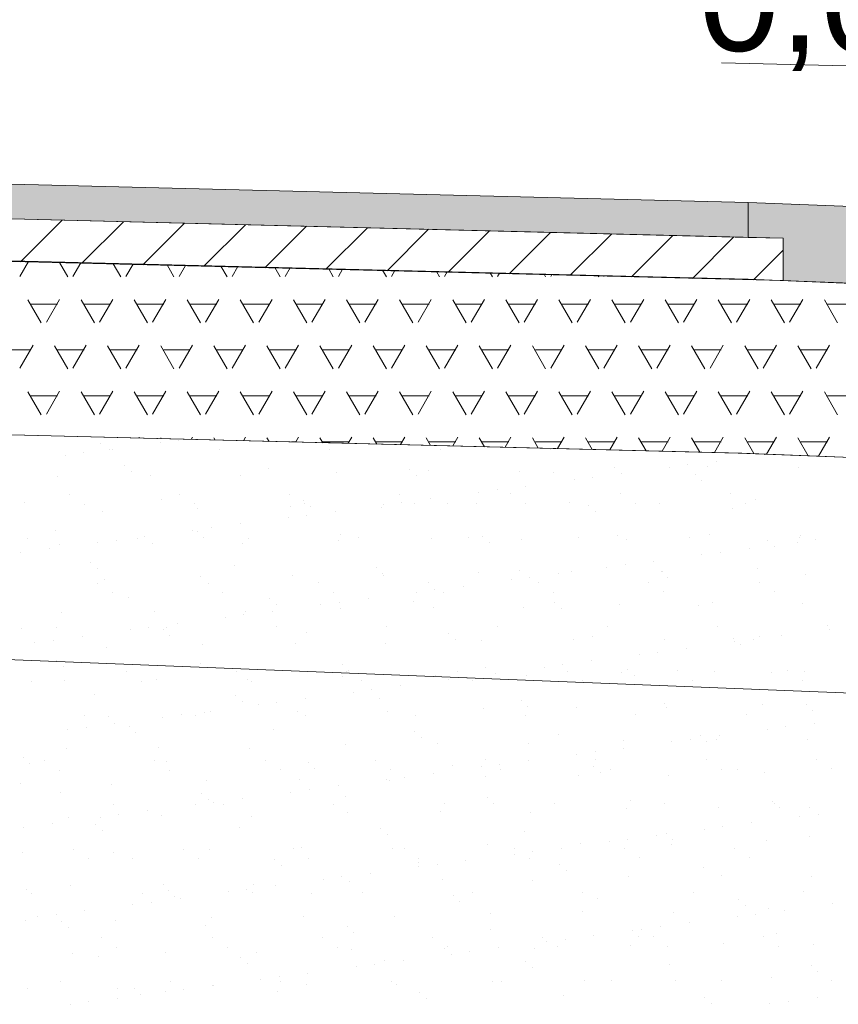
# Model space of a CAD drawing. Header units: metres. Extents: x 561538 to 562530, y 6580867 to 6581188.
# Tile 43 of 78: x 562513.43 to 562514.61, y 6580870.6 to 6580872.01. Entities that reach past the tile are written whole.
import ezdxf

# ---------------------------------------------------------------- set-up
doc = ezdxf.new("R2010")
doc.units = ezdxf.units.M
for name, color, linetype, lineweight in [('KLM_hatch-soidutee-asfalt-tyyp2', 253, 'Continuous', 9), ('KLM_hatch-soidutee-killustik', 33, 'Continuous', 9), ('KLM_horisontaal', 154, 'Continuous', 9), ('KLM_lõige', 7, 'Continuous', 9)]:
    doc.layers.add(name, color=color, linetype=linetype, lineweight=lineweight)
doc.styles.add('SWISL_Kprojekt', font='swissl.ttf')

msp = doc.modelspace()

# ---------------------------------------------------------------- hatches: boundary and pattern name
at = {"layer": 'KLM_hatch-soidutee-asfalt-tyyp2'}
msp.add_hatch(color=254, dxfattribs=at).paths.add_polyline_path([(562508.4777, 6580871.9014), (562508.4777, 6580871.8514), (562514.4777, 6580871.7014), (562514.4777, 6580871.7514)])
at = {"layer": 'KLM_hatch-soidutee-killustik'}
msp.add_hatch(color=33, dxfattribs=at).paths.add_polyline_path([(562514.4777, 6580871.7514), (562514.4777, 6580871.7014), (562514.5277, 6580871.7002), (562514.5277, 6580871.6393), (562514.9733, 6580871.6215), (562514.9777, 6580871.7314)])

# ---------------------------------------------------------------- linework, layer by layer
at = {"layer": 'KLM_hatch-soidutee-asfalt-tyyp2', "color": 253}
for p, q in [((562514.4777, 6580871.7514), (562508.4777, 6580871.9014)), ((562508.4777, 6580871.8514), (562514.4777, 6580871.7014)), ((562514.5277, 6580871.7002), (562508.4777, 6580871.8514)), ((562508.4277, 6580871.7893), (562514.5277, 6580871.6393)), ((562514.4777, 6580871.7014), (562514.4777, 6580871.7514)), ((562513.4335, 6580871.6663), (562513.4933, 6580871.726)), ((562513.5211, 6580871.6641), (562513.5809, 6580871.7238)), ((562513.6088, 6580871.6619), (562513.6685, 6580871.7217)), ((562513.6964, 6580871.6598), (562513.7561, 6580871.7195)), ((562513.7841, 6580871.6576), (562513.8437, 6580871.7173)), ((562513.8717, 6580871.6555), (562513.9313, 6580871.7151)), ((562513.9594, 6580871.6533), (562514.0189, 6580871.7129)), ((562514.047, 6580871.6512), (562514.1065, 6580871.7107)), ((562514.1347, 6580871.649), (562514.1942, 6580871.7085)), ((562514.2223, 6580871.6469), (562514.2818, 6580871.7063)), ((562514.31, 6580871.6447), (562514.3694, 6580871.7041)), ((562514.3976, 6580871.6425), (562514.457, 6580871.7019)), ((562514.5277, 6580871.6393), (562514.5277, 6580871.7002)), ((562514.4853, 6580871.6404), (562514.5277, 6580871.6828))]:
    msp.add_line(p, q, dxfattribs=at)
at = {"layer": 'KLM_hatch-soidutee-killustik', "color": 33}
for p, q in [((562514.4777, 6580871.7514), (562514.4777, 6580871.7014)), ((562514.9777, 6580871.7314), (562514.4777, 6580871.7514)), ((562514.4777, 6580871.7014), (562514.5277, 6580871.7002)), ((562514.5277, 6580871.7002), (562514.5277, 6580871.6393)), ((562514.5277, 6580871.6393), (562514.9733, 6580871.6215))]:
    msp.add_line(p, q, dxfattribs=at)
at = {"layer": 'KLM_horisontaal', "color": 0}
for p, q in [((562508.4777, 6580871.9014), (562514.4777, 6580871.7514)), ((562508.4277, 6580871.8527), (562514.5277, 6580871.7002)), ((562508.475, 6580871.7915), (562514.475, 6580871.6415)), ((562514.4777, 6580871.7514), (562514.4777, 6580871.7014)), ((562514.4777, 6580871.7514), (562514.9777, 6580871.7314)), ((562514.5277, 6580871.7002), (562514.5277, 6580871.6393)), ((562514.4733, 6580871.6415), (562514.9733, 6580871.6215)), ((562508.4687, 6580871.5415), (562514.4687, 6580871.3915)), ((562514.4633, 6580871.3917), (562515.5168, 6580871.3496)), ((562508.5021, 6580871.2919), (562516.2517, 6580870.9819))]:
    msp.add_line(p, q, dxfattribs=at)
at = {"layer": 'KLM_lõige'}
for p, q in [((562514.9245, 6580871.9402), (562514.4396, 6580871.9521)), ((562514.4633, 6580871.3917), (562508.4921, 6580871.5417)), ((562513.5475, 6580871.4055), (562513.5475, 6580871.4055)), ((562513.6339, 6580871.4065), (562513.6339, 6580871.4065)), ((562513.6604, 6580871.41), (562513.6604, 6580871.41)), ((562513.6847, 6580871.4105), (562513.6847, 6580871.4105)), ((562513.4972, 6580871.3885), (562513.4972, 6580871.3885)), ((562513.5236, 6580871.392), (562513.5236, 6580871.392)), ((562513.5608, 6580871.3964), (562513.5608, 6580871.3964)), ((562513.5649, 6580871.3975), (562513.5649, 6580871.3975)), ((562513.719, 6580871.3967), (562513.719, 6580871.3967)), ((562513.8772, 6580871.397), (562513.8772, 6580871.397)), ((562514.0354, 6580871.3972), (562514.0354, 6580871.3972)), ((562514.1936, 6580871.3975), (562514.1936, 6580871.3975)), ((562515.5168, 6580871.3496), (562514.4633, 6580871.3917)), ((562514.5012, 6580871.3892), (562514.5012, 6580871.3892)), ((562513.5826, 6580871.3741), (562513.5826, 6580871.3741)), ((562514.3645, 6580871.3712), (562514.3645, 6580871.3712)), ((562514.3909, 6580871.3747), (562514.3909, 6580871.3747)), ((562514.4195, 6580871.3723), (562514.4195, 6580871.3723)), ((562514.4322, 6580871.3801), (562514.4322, 6580871.3801)), ((562514.5494, 6580871.3716), (562514.5494, 6580871.3716)), ((562513.4862, 6580871.3585), (562513.4862, 6580871.3585)), ((562513.592, 6580871.3655), (562513.592, 6580871.3655)), ((562513.6192, 6580871.3602), (562513.6192, 6580871.3602)), ((562513.7492, 6580871.3596), (562513.7492, 6580871.3596)), ((562513.7889, 6580871.3696), (562513.7889, 6580871.3696)), ((562513.8864, 6580871.3645), (562513.8864, 6580871.3645)), ((562513.9922, 6580871.3678), (562513.9922, 6580871.3678)), ((562514.0015, 6580871.3593), (562514.0015, 6580871.3593)), ((562514.0194, 6580871.3662), (562514.0194, 6580871.3662)), ((562514.1493, 6580871.3656), (562514.1493, 6580871.3656)), ((562514.1984, 6580871.3634), (562514.1984, 6580871.3634)), ((562514.2865, 6580871.3706), (562514.2865, 6580871.3706)), ((562514.2955, 6580871.3621), (562514.2955, 6580871.3621)), ((562514.4017, 6580871.3616), (562514.4017, 6580871.3616)), ((562514.1587, 6580871.3441), (562514.1587, 6580871.3441)), ((562514.2277, 6580871.3532), (562514.2277, 6580871.3532)), ((562514.2542, 6580871.3567), (562514.2542, 6580871.3567)), ((562514.4111, 6580871.353), (562514.4111, 6580871.353)), ((562513.5032, 6580871.332), (562513.5032, 6580871.332)), ((562513.6614, 6580871.3322), (562513.6614, 6580871.3322)), ((562513.8196, 6580871.3325), (562513.8196, 6580871.3325)), ((562513.9778, 6580871.3328), (562513.9778, 6580871.3328)), ((562514.091, 6580871.3352), (562514.091, 6580871.3352)), ((562514.1174, 6580871.3387), (562514.1174, 6580871.3387)), ((562514.136, 6580871.3331), (562514.136, 6580871.3331)), ((562514.2942, 6580871.3334), (562514.2942, 6580871.3334)), ((562514.4524, 6580871.3337), (562514.4524, 6580871.3337)), ((562513.4393, 6580871.3209), (562513.4393, 6580871.3209)), ((562513.5247, 6580871.3183), (562513.5247, 6580871.3183)), ((562513.6362, 6580871.325), (562513.6362, 6580871.325)), ((562513.6829, 6580871.3186), (562513.6829, 6580871.3186)), ((562513.8395, 6580871.3233), (562513.8395, 6580871.3233)), ((562513.8411, 6580871.3189), (562513.8411, 6580871.3189)), ((562513.8488, 6580871.3147), (562513.8488, 6580871.3147)), ((562513.9542, 6580871.3172), (562513.9542, 6580871.3172)), ((562513.9807, 6580871.3207), (562513.9807, 6580871.3207)), ((562513.9993, 6580871.3192), (562513.9993, 6580871.3192)), ((562514.022, 6580871.3261), (562514.022, 6580871.3261)), ((562514.0457, 6580871.3188), (562514.0457, 6580871.3188)), ((562514.088, 6580871.3186), (562514.088, 6580871.3186)), ((562514.1575, 6580871.3195), (562514.1575, 6580871.3195)), ((562514.221, 6580871.3203), (562514.221, 6580871.3203)), ((562514.249, 6580871.317), (562514.249, 6580871.317)), ((562514.3157, 6580871.3197), (562514.3157, 6580871.3197)), ((562514.351, 6580871.3197), (562514.351, 6580871.3197)), ((562514.4739, 6580871.32), (562514.4739, 6580871.32)), ((562514.4882, 6580871.3246), (562514.4882, 6580871.3246)), ((562513.5507, 6580871.3077), (562513.5507, 6580871.3077)), ((562513.6879, 6580871.3126), (562513.6879, 6580871.3126)), ((562513.8209, 6580871.3143), (562513.8209, 6580871.3143)), ((562513.8439, 6580871.3027), (562513.8439, 6580871.3027)), ((562513.8852, 6580871.3081), (562513.8852, 6580871.3081)), ((562513.9508, 6580871.3137), (562513.9508, 6580871.3137)), ((562514.2584, 6580871.3084), (562514.2584, 6580871.3084)), ((562514.4553, 6580871.3125), (562514.4553, 6580871.3125)), ((562513.7485, 6580871.2901), (562513.7485, 6580871.2901)), ((562513.8175, 6580871.2992), (562513.8175, 6580871.2992)), ((562513.4835, 6580871.2804), (562513.4835, 6580871.2804)), ((562513.6118, 6580871.2721), (562513.6118, 6580871.2721)), ((562513.6808, 6580871.2812), (562513.6808, 6580871.2812)), ((562513.6867, 6580871.2787), (562513.6867, 6580871.2787)), ((562513.7072, 6580871.2847), (562513.7072, 6580871.2847)), ((562513.893, 6580871.2742), (562513.893, 6580871.2742)), ((562514.0963, 6580871.2724), (562514.0963, 6580871.2724)), ((562514.2897, 6580871.2727), (562514.2897, 6580871.2727)), ((562514.4227, 6580871.2744), (562514.4227, 6580871.2744)), ((562514.5526, 6580871.2738), (562514.5526, 6580871.2738)), ((562513.4436, 6580871.2689), (562513.4436, 6580871.2689)), ((562513.4894, 6580871.2607), (562513.4894, 6580871.2607)), ((562513.544, 6580871.2632), (562513.544, 6580871.2632)), ((562513.5705, 6580871.2667), (562513.5705, 6580871.2667)), ((562513.6018, 6580871.2692), (562513.6018, 6580871.2692)), ((562513.6224, 6580871.2623), (562513.6224, 6580871.2623)), ((562513.6961, 6580871.2701), (562513.6961, 6580871.2701)), ((562513.7524, 6580871.2617), (562513.7524, 6580871.2617)), ((562513.76, 6580871.2695), (562513.76, 6580871.2695)), ((562513.8896, 6580871.2667), (562513.8896, 6580871.2667)), ((562513.9182, 6580871.2698), (562513.9182, 6580871.2698)), ((562514.0226, 6580871.2684), (562514.0226, 6580871.2684)), ((562514.0764, 6580871.27), (562514.0764, 6580871.27)), ((562514.1057, 6580871.2639), (562514.1057, 6580871.2639)), ((562514.1525, 6580871.2677), (562514.1525, 6580871.2677)), ((562514.2346, 6580871.2703), (562514.2346, 6580871.2703)), ((562514.3026, 6580871.2679), (562514.3026, 6580871.2679)), ((562514.3928, 6580871.2706), (562514.3928, 6580871.2706)), ((562514.5058, 6580871.2662), (562514.5058, 6580871.2662)), ((562514.548, 6580871.2638), (562514.548, 6580871.2638)), ((562514.551, 6580871.2709), (562514.551, 6580871.2709)), ((562514.5745, 6580871.2673), (562514.5745, 6580871.2673)), ((562513.4337, 6580871.2487), (562513.4337, 6580871.2487)), ((562513.475, 6580871.2541), (562513.475, 6580871.2541)), ((562514.4113, 6580871.2458), (562514.4113, 6580871.2458)), ((562514.4377, 6580871.2493), (562514.4377, 6580871.2493)), ((562514.479, 6580871.2547), (562514.479, 6580871.2547)), ((562514.5152, 6580871.2576), (562514.5152, 6580871.2576)), ((562513.534, 6580871.2341), (562513.534, 6580871.2341)), ((562514.301, 6580871.2313), (562514.301, 6580871.2313)), ((562514.3423, 6580871.2367), (562514.3423, 6580871.2367)), ((562513.5434, 6580871.2255), (562513.5434, 6580871.2255)), ((562513.7403, 6580871.2296), (562513.7403, 6580871.2296)), ((562513.8241, 6580871.2164), (562513.8241, 6580871.2164)), ((562513.9436, 6580871.2279), (562513.9436, 6580871.2279)), ((562513.9529, 6580871.2193), (562513.9529, 6580871.2193)), ((562513.954, 6580871.2158), (562513.954, 6580871.2158)), ((562514.0912, 6580871.2207), (562514.0912, 6580871.2207)), ((562514.1498, 6580871.2234), (562514.1498, 6580871.2234)), ((562514.2056, 6580871.2187), (562514.2056, 6580871.2187)), ((562514.2242, 6580871.2224), (562514.2242, 6580871.2224)), ((562514.2746, 6580871.2278), (562514.2746, 6580871.2278)), ((562514.3531, 6580871.2216), (562514.3531, 6580871.2216)), ((562514.3542, 6580871.2218), (562514.3542, 6580871.2218)), ((562514.4914, 6580871.2267), (562514.4914, 6580871.2267)), ((562514.5594, 6580871.2171), (562514.5594, 6580871.2171)), ((562513.5443, 6580871.2047), (562513.5443, 6580871.2047)), ((562513.5539, 6580871.2098), (562513.5539, 6580871.2098)), ((562513.6911, 6580871.2147), (562513.6911, 6580871.2147)), ((562513.7025, 6580871.205), (562513.7025, 6580871.205)), ((562513.8607, 6580871.2053), (562513.8607, 6580871.2053)), ((562514.0189, 6580871.2056), (562514.0189, 6580871.2056)), ((562514.1378, 6580871.2098), (562514.1378, 6580871.2098)), ((562514.1643, 6580871.2133), (562514.1643, 6580871.2133)), ((562514.1771, 6580871.2059), (562514.1771, 6580871.2059)), ((562514.3353, 6580871.2062), (562514.3353, 6580871.2062)), ((562514.3625, 6580871.213), (562514.3625, 6580871.213)), ((562514.4935, 6580871.2065), (562514.4935, 6580871.2065)), ((562513.5657, 6580871.1911), (562513.5657, 6580871.1911)), ((562513.7239, 6580871.1914), (562513.7239, 6580871.1914)), ((562513.8821, 6580871.1917), (562513.8821, 6580871.1917)), ((562514.0011, 6580871.1918), (562514.0011, 6580871.1918)), ((562514.0275, 6580871.1953), (562514.0275, 6580871.1953)), ((562514.0403, 6580871.192), (562514.0403, 6580871.192)), ((562514.0688, 6580871.2007), (562514.0688, 6580871.2007)), ((562514.1985, 6580871.1922), (562514.1985, 6580871.1922)), ((562514.3567, 6580871.1925), (562514.3567, 6580871.1925)), ((562514.5149, 6580871.1928), (562514.5149, 6580871.1928)), ((562513.5876, 6580871.185), (562513.5876, 6580871.185)), ((562513.7909, 6580871.1833), (562513.7909, 6580871.1833)), ((562513.8002, 6580871.1747), (562513.8002, 6580871.1747)), ((562513.8643, 6580871.1738), (562513.8643, 6580871.1738)), ((562513.8908, 6580871.1773), (562513.8908, 6580871.1773)), ((562513.9321, 6580871.1827), (562513.9321, 6580871.1827)), ((562513.9971, 6580871.1788), (562513.9971, 6580871.1788)), ((562514.2004, 6580871.177), (562514.2004, 6580871.177)), ((562514.2929, 6580871.1748), (562514.2929, 6580871.1748)), ((562514.4259, 6580871.1765), (562514.4259, 6580871.1765)), ((562514.5558, 6580871.1759), (562514.5558, 6580871.1759)), ((562513.4926, 6580871.1628), (562513.4926, 6580871.1628)), ((562513.6256, 6580871.1645), (562513.6256, 6580871.1645)), ((562513.754, 6580871.1593), (562513.754, 6580871.1593)), ((562513.7556, 6580871.1638), (562513.7556, 6580871.1638)), ((562513.7953, 6580871.1647), (562513.7953, 6580871.1647)), ((562513.8928, 6580871.1688), (562513.8928, 6580871.1688)), ((562514.0258, 6580871.1705), (562514.0258, 6580871.1705)), ((562514.1557, 6580871.1699), (562514.1557, 6580871.1699)), ((562514.2098, 6580871.1684), (562514.2098, 6580871.1684)), ((562514.4067, 6580871.1725), (562514.4067, 6580871.1725)), ((562513.6586, 6580871.1467), (562513.6586, 6580871.1467)), ((562513.7276, 6580871.1558), (562513.7276, 6580871.1558)), ((562513.4349, 6580871.1404), (562513.4349, 6580871.1404)), ((562513.4846, 6580871.1417), (562513.4846, 6580871.1417)), ((562513.5909, 6580871.1378), (562513.5909, 6580871.1378)), ((562513.6173, 6580871.1413), (562513.6173, 6580871.1413)), ((562513.6382, 6580871.1387), (562513.6382, 6580871.1387)), ((562513.6428, 6580871.142), (562513.6428, 6580871.142)), ((562513.801, 6580871.1423), (562513.801, 6580871.1423)), ((562513.8444, 6580871.1342), (562513.8444, 6580871.1342)), ((562513.9592, 6580871.1425), (562513.9592, 6580871.1425)), ((562514.0477, 6580871.1324), (562514.0477, 6580871.1324)), ((562514.1174, 6580871.1428), (562514.1174, 6580871.1428)), ((562514.2756, 6580871.1431), (562514.2756, 6580871.1431)), ((562514.4338, 6580871.1434), (562514.4338, 6580871.1434)), ((562514.592, 6580871.1437), (562514.592, 6580871.1437)), ((562514.5949, 6580871.1385), (562514.5949, 6580871.1385)), ((562513.4541, 6580871.1198), (562513.4541, 6580871.1198)), ((562513.4806, 6580871.1233), (562513.4806, 6580871.1233)), ((562513.5219, 6580871.1287), (562513.5219, 6580871.1287)), ((562513.6475, 6580871.1301), (562513.6475, 6580871.1301)), ((562513.6943, 6580871.1168), (562513.6943, 6580871.1168)), ((562513.8273, 6580871.1185), (562513.8273, 6580871.1185)), ((562513.9572, 6580871.1179), (562513.9572, 6580871.1179)), ((562514.0571, 6580871.1239), (562514.0571, 6580871.1239)), ((562514.0944, 6580871.1229), (562514.0944, 6580871.1229)), ((562514.2274, 6580871.1245), (562514.2274, 6580871.1245)), ((562514.254, 6580871.128), (562514.254, 6580871.128)), ((562514.3574, 6580871.1239), (562514.3574, 6580871.1239)), ((562514.4572, 6580871.1262), (562514.4572, 6580871.1262)), ((562514.4581, 6580871.1205), (562514.4581, 6580871.1205)), ((562514.4666, 6580871.1176), (562514.4666, 6580871.1176)), ((562514.4846, 6580871.1239), (562514.4846, 6580871.1239)), ((562514.4946, 6580871.1289), (562514.4946, 6580871.1289)), ((562514.5259, 6580871.1294), (562514.5259, 6580871.1294)), ((562513.5571, 6580871.1119), (562513.5571, 6580871.1119)), ((562514.3214, 6580871.1025), (562514.3214, 6580871.1025)), ((562514.3478, 6580871.1059), (562514.3478, 6580871.1059)), ((562514.3891, 6580871.1114), (562514.3891, 6580871.1114)), ((562513.4854, 6580871.0941), (562513.4854, 6580871.0941)), ((562513.6917, 6580871.0896), (562513.6917, 6580871.0896)), ((562514.2524, 6580871.0934), (562514.2524, 6580871.0934)), ((562513.4948, 6580871.0855), (562513.4948, 6580871.0855)), ((562513.5853, 6580871.0775), (562513.5853, 6580871.0775)), ((562513.7435, 6580871.0778), (562513.7435, 6580871.0778)), ((562513.895, 6580871.0879), (562513.895, 6580871.0879)), ((562513.9017, 6580871.0781), (562513.9017, 6580871.0781)), ((562513.9043, 6580871.0793), (562513.9043, 6580871.0793)), ((562514.0599, 6580871.0784), (562514.0599, 6580871.0784)), ((562514.1013, 6580871.0834), (562514.1013, 6580871.0834)), ((562514.1157, 6580871.0754), (562514.1157, 6580871.0754)), ((562514.1847, 6580871.0845), (562514.1847, 6580871.0845)), ((562514.2111, 6580871.0879), (562514.2111, 6580871.0879)), ((562514.2181, 6580871.0787), (562514.2181, 6580871.0787)), ((562514.2961, 6580871.0769), (562514.2961, 6580871.0769)), ((562514.3045, 6580871.0816), (562514.3045, 6580871.0816)), ((562514.3763, 6580871.079), (562514.3763, 6580871.079)), ((562514.4291, 6580871.0786), (562514.4291, 6580871.0786)), ((562514.5108, 6580871.0771), (562514.5108, 6580871.0771)), ((562514.5345, 6580871.0793), (562514.5345, 6580871.0793)), ((562514.559, 6580871.078), (562514.559, 6580871.078)), ((562513.4485, 6580871.0636), (562513.4485, 6580871.0636)), ((562513.4958, 6580871.0649), (562513.4958, 6580871.0649)), ((562513.6067, 6580871.0639), (562513.6067, 6580871.0639)), ((562513.6288, 6580871.0666), (562513.6288, 6580871.0666)), ((562513.7588, 6580871.066), (562513.7588, 6580871.066)), ((562513.7649, 6580871.0642), (562513.7649, 6580871.0642)), ((562513.896, 6580871.0709), (562513.896, 6580871.0709)), ((562513.9231, 6580871.0645), (562513.9231, 6580871.0645)), ((562514.029, 6580871.0726), (562514.029, 6580871.0726)), ((562514.0479, 6580871.0665), (562514.0479, 6580871.0665)), ((562514.0744, 6580871.0699), (562514.0744, 6580871.0699)), ((562514.0813, 6580871.0648), (562514.0813, 6580871.0648)), ((562514.1589, 6580871.072), (562514.1589, 6580871.072)), ((562514.2395, 6580871.065), (562514.2395, 6580871.065)), ((562514.3139, 6580871.073), (562514.3139, 6580871.073)), ((562514.3977, 6580871.0653), (562514.3977, 6580871.0653)), ((562514.5559, 6580871.0656), (562514.5559, 6580871.0656)), ((562513.9112, 6580871.0485), (562513.9112, 6580871.0485)), ((562513.9376, 6580871.0519), (562513.9376, 6580871.0519)), ((562513.9789, 6580871.0574), (562513.9789, 6580871.0574)), ((562513.539, 6580871.045), (562513.539, 6580871.045)), ((562513.7423, 6580871.0433), (562513.7423, 6580871.0433)), ((562513.7516, 6580871.0347), (562513.7516, 6580871.0347)), ((562513.8009, 6580871.0339), (562513.8009, 6580871.0339)), ((562513.8422, 6580871.0394), (562513.8422, 6580871.0394)), ((562513.9485, 6580871.0388), (562513.9485, 6580871.0388)), ((562514.1518, 6580871.037), (562514.1518, 6580871.037)), ((562514.3581, 6580871.0325), (562514.3581, 6580871.0325)), ((562513.6975, 6580871.019), (562513.6975, 6580871.019)), ((562513.7054, 6580871.0214), (562513.7054, 6580871.0214)), ((562513.7744, 6580871.0305), (562513.7744, 6580871.0305)), ((562513.8305, 6580871.0206), (562513.8305, 6580871.0206)), ((562513.9604, 6580871.02), (562513.9604, 6580871.02)), ((562514.0976, 6580871.025), (562514.0976, 6580871.025)), ((562514.1612, 6580871.0285), (562514.1612, 6580871.0285)), ((562514.2306, 6580871.0267), (562514.2306, 6580871.0267)), ((562514.3606, 6580871.026), (562514.3606, 6580871.026)), ((562514.4978, 6580871.031), (562514.4978, 6580871.031)), ((562514.5614, 6580871.0308), (562514.5614, 6580871.0308)), ((562514.5707, 6580871.0222), (562514.5707, 6580871.0222)), ((562513.5256, 6580871.0145), (562513.5256, 6580871.0145)), ((562513.5603, 6580871.014), (562513.5603, 6580871.014)), ((562513.6377, 6580871.0125), (562513.6377, 6580871.0125)), ((562513.6641, 6580871.0159), (562513.6641, 6580871.0159)), ((562513.6838, 6580871.0148), (562513.6838, 6580871.0148)), ((562513.842, 6580871.015), (562513.842, 6580871.015)), ((562514.0002, 6580871.0153), (562514.0002, 6580871.0153)), ((562514.1584, 6580871.0156), (562514.1584, 6580871.0156)), ((562514.3166, 6580871.0159), (562514.3166, 6580871.0159)), ((562514.4748, 6580871.0162), (562514.4748, 6580871.0162)), ((562514.5727, 6580871.004), (562514.5727, 6580871.004)), ((562513.5009, 6580870.9945), (562513.5009, 6580870.9945)), ((562513.5274, 6580870.9979), (562513.5274, 6580870.9979)), ((562513.5687, 6580871.0034), (562513.5687, 6580871.0034)), ((562513.5896, 6580870.9987), (562513.5896, 6580870.9987)), ((562513.5989, 6580870.9901), (562513.5989, 6580870.9901)), ((562513.7958, 6580870.9942), (562513.7958, 6580870.9942)), ((562513.9991, 6580870.9924), (562513.9991, 6580870.9924)), ((562514.505, 6580870.9951), (562514.505, 6580870.9951)), ((562514.5314, 6580870.9986), (562514.5314, 6580870.9986)), ((562514.0085, 6580870.9839), (562514.0085, 6580870.9839)), ((562514.2054, 6580870.988), (562514.2054, 6580870.988)), ((562514.2993, 6580870.979), (562514.2993, 6580870.979)), ((562514.3682, 6580870.9771), (562514.3682, 6580870.9771)), ((562514.3947, 6580870.9806), (562514.3947, 6580870.9806)), ((562514.4087, 6580870.9862), (562514.4087, 6580870.9862)), ((562514.418, 6580870.9776), (562514.418, 6580870.9776)), ((562514.4323, 6580870.9807), (562514.4323, 6580870.9807)), ((562514.436, 6580870.986), (562514.436, 6580870.986)), ((562514.5622, 6580870.9801), (562514.5622, 6580870.9801)), ((562513.499, 6580870.967), (562513.499, 6580870.967)), ((562513.632, 6580870.9687), (562513.632, 6580870.9687)), ((562513.762, 6580870.9681), (562513.762, 6580870.9681)), ((562513.8992, 6580870.973), (562513.8992, 6580870.973)), ((562514.0322, 6580870.9747), (562514.0322, 6580870.9747)), ((562514.1621, 6580870.9741), (562514.1621, 6580870.9741)), ((562514.2579, 6580870.9626), (562514.2579, 6580870.9626)), ((562514.2992, 6580870.968), (562514.2992, 6580870.968)), ((562513.4369, 6580870.9541), (562513.4369, 6580870.9541)), ((562513.4681, 6580870.95), (562513.4681, 6580870.95)), ((562513.6263, 6580870.9503), (562513.6263, 6580870.9503)), ((562513.6431, 6580870.9496), (562513.6431, 6580870.9496)), ((562513.7845, 6580870.9506), (562513.7845, 6580870.9506)), ((562513.8464, 6580870.9479), (562513.8464, 6580870.9479)), ((562513.9427, 6580870.9509), (562513.9427, 6580870.9509)), ((562514.1009, 6580870.9512), (562514.1009, 6580870.9512)), ((562514.1625, 6580870.95), (562514.1625, 6580870.95)), ((562514.2315, 6580870.9591), (562514.2315, 6580870.9591)), ((562514.2591, 6580870.9515), (562514.2591, 6580870.9515)), ((562514.4173, 6580870.9518), (562514.4173, 6580870.9518)), ((562514.5755, 6580870.9521), (562514.5755, 6580870.9521)), ((562513.4462, 6580870.9455), (562513.4462, 6580870.9455)), ((562513.4896, 6580870.9364), (562513.4896, 6580870.9364)), ((562513.6477, 6580870.9367), (562513.6477, 6580870.9367)), ((562513.8059, 6580870.937), (562513.8059, 6580870.937)), ((562513.8558, 6580870.9393), (562513.8558, 6580870.9393)), ((562513.9641, 6580870.9373), (562513.9641, 6580870.9373)), ((562514.0527, 6580870.9434), (562514.0527, 6580870.9434)), ((562514.0948, 6580870.9411), (562514.0948, 6580870.9411)), ((562514.1212, 6580870.9446), (562514.1212, 6580870.9446)), ((562514.1223, 6580870.9375), (562514.1223, 6580870.9375)), ((562514.2559, 6580870.9416), (562514.2559, 6580870.9416)), ((562514.2653, 6580870.933), (562514.2653, 6580870.933)), ((562514.2805, 6580870.9378), (562514.2805, 6580870.9378)), ((562514.4387, 6580870.9381), (562514.4387, 6580870.9381)), ((562514.4622, 6580870.9371), (562514.4622, 6580870.9371)), ((562514.501, 6580870.9331), (562514.501, 6580870.9331)), ((562514.5969, 6580870.9384), (562514.5969, 6580870.9384)), ((562513.7007, 6580870.9211), (562513.7007, 6580870.9211)), ((562513.8337, 6580870.9228), (562513.8337, 6580870.9228)), ((562513.958, 6580870.9231), (562513.958, 6580870.9231)), ((562513.9636, 6580870.9221), (562513.9636, 6580870.9221)), ((562513.9845, 6580870.9266), (562513.9845, 6580870.9266)), ((562514.0258, 6580870.932), (562514.0258, 6580870.932)), ((562514.1008, 6580870.9271), (562514.1008, 6580870.9271)), ((562514.2338, 6580870.9288), (562514.2338, 6580870.9288)), ((562514.3638, 6580870.9282), (562514.3638, 6580870.9282)), ((562513.4336, 6580870.9167), (562513.4336, 6580870.9167)), ((562513.4904, 6580870.905), (562513.4904, 6580870.905)), ((562513.5635, 6580870.9161), (562513.5635, 6580870.9161)), ((562513.8213, 6580870.9051), (562513.8213, 6580870.9051)), ((562513.8477, 6580870.9086), (562513.8477, 6580870.9086)), ((562513.889, 6580870.914), (562513.889, 6580870.914)), ((562513.6937, 6580870.9033), (562513.6937, 6580870.9033)), ((562513.703, 6580870.8947), (562513.703, 6580870.8947)), ((562513.711, 6580870.8906), (562513.711, 6580870.8906)), ((562513.7523, 6580870.896), (562513.7523, 6580870.896)), ((562513.9, 6580870.8988), (562513.9, 6580870.8988)), ((562514.1032, 6580870.897), (562514.1032, 6580870.897)), ((562514.3095, 6580870.8925), (562514.3095, 6580870.8925)), ((562514.5128, 6580870.8908), (562514.5128, 6580870.8908)), ((562513.5667, 6580870.8873), (562513.5667, 6580870.8873)), ((562513.6155, 6580870.878), (562513.6155, 6580870.878)), ((562513.6845, 6580870.8871), (562513.6845, 6580870.8871)), ((562513.7249, 6580870.8876), (562513.7249, 6580870.8876)), ((562513.8831, 6580870.8878), (562513.8831, 6580870.8878)), ((562514.0354, 6580870.8768), (562514.0354, 6580870.8768)), ((562514.0413, 6580870.8881), (562514.0413, 6580870.8881)), ((562514.1126, 6580870.8885), (562514.1126, 6580870.8885)), ((562514.1995, 6580870.8884), (562514.1995, 6580870.8884)), ((562514.3025, 6580870.8812), (562514.3025, 6580870.8812)), ((562514.3577, 6580870.8887), (562514.3577, 6580870.8887)), ((562514.4355, 6580870.8828), (562514.4355, 6580870.8828)), ((562514.5159, 6580870.889), (562514.5159, 6580870.889)), ((562514.5221, 6580870.8822), (562514.5221, 6580870.8822)), ((562514.5654, 6580870.8822), (562514.5654, 6580870.8822)), ((562513.5022, 6580870.8691), (562513.5022, 6580870.8691)), ((562513.5478, 6580870.8691), (562513.5478, 6580870.8691)), ((562513.5742, 6580870.8726), (562513.5742, 6580870.8726)), ((562513.6352, 6580870.8708), (562513.6352, 6580870.8708)), ((562513.7652, 6580870.8702), (562513.7652, 6580870.8702)), ((562513.9024, 6580870.8751), (562513.9024, 6580870.8751)), ((562514.1653, 6580870.8762), (562514.1653, 6580870.8762)), ((562514.5518, 6580870.8697), (562514.5518, 6580870.8697)), ((562514.5783, 6580870.8732), (562514.5783, 6580870.8732)), ((562513.4375, 6580870.8546), (562513.4375, 6580870.8546)), ((562513.4788, 6580870.86), (562513.4788, 6580870.86)), ((562513.541, 6580870.8587), (562513.541, 6580870.8587)), ((562513.5503, 6580870.8501), (562513.5503, 6580870.8501)), ((562513.7472, 6580870.8542), (562513.7472, 6580870.8542)), ((562513.9505, 6580870.8525), (562513.9505, 6580870.8525)), ((562514.4151, 6580870.8517), (562514.4151, 6580870.8517)), ((562514.4415, 6580870.8552), (562514.4415, 6580870.8552)), ((562514.4828, 6580870.8607), (562514.4828, 6580870.8607)), ((562513.9599, 6580870.8439), (562513.9599, 6580870.8439)), ((562514.1568, 6580870.848), (562514.1568, 6580870.848)), ((562514.3048, 6580870.8372), (562514.3048, 6580870.8372)), ((562514.3461, 6580870.8427), (562514.3461, 6580870.8427)), ((562514.3601, 6580870.8462), (562514.3601, 6580870.8462)), ((562514.3694, 6580870.8376), (562514.3694, 6580870.8376)), ((562514.5042, 6580870.8352), (562514.5042, 6580870.8352)), ((562514.5663, 6580870.8417), (562514.5663, 6580870.8417)), ((562513.5092, 6580870.8228), (562513.5092, 6580870.8228)), ((562513.6674, 6580870.8231), (562513.6674, 6580870.8231)), ((562513.7039, 6580870.8232), (562513.7039, 6580870.8232)), ((562513.8256, 6580870.8234), (562513.8256, 6580870.8234)), ((562513.8369, 6580870.8249), (562513.8369, 6580870.8249)), ((562513.9668, 6580870.8243), (562513.9668, 6580870.8243)), ((562513.9838, 6580870.8237), (562513.9838, 6580870.8237)), ((562514.104, 6580870.8292), (562514.104, 6580870.8292)), ((562514.1419, 6580870.824), (562514.1419, 6580870.824)), ((562514.2093, 6580870.8247), (562514.2093, 6580870.8247)), ((562514.237, 6580870.8309), (562514.237, 6580870.8309)), ((562514.2783, 6580870.8337), (562514.2783, 6580870.8337)), ((562514.3001, 6580870.8243), (562514.3001, 6580870.8243)), ((562514.367, 6580870.8303), (562514.367, 6580870.8303)), ((562514.4583, 6580870.8246), (562514.4583, 6580870.8246)), ((562513.4368, 6580870.8189), (562513.4368, 6580870.8189)), ((562513.5306, 6580870.8092), (562513.5306, 6580870.8092)), ((562513.5667, 6580870.8182), (562513.5667, 6580870.8182)), ((562513.5945, 6580870.8096), (562513.5945, 6580870.8096)), ((562513.6888, 6580870.8095), (562513.6888, 6580870.8095)), ((562513.7978, 6580870.8079), (562513.7978, 6580870.8079)), ((562513.847, 6580870.8098), (562513.847, 6580870.8098)), ((562514.0052, 6580870.81), (562514.0052, 6580870.81)), ((562514.0726, 6580870.8067), (562514.0726, 6580870.8067)), ((562514.1416, 6580870.8157), (562514.1416, 6580870.8157)), ((562514.1634, 6580870.8103), (562514.1634, 6580870.8103)), ((562514.168, 6580870.8192), (562514.168, 6580870.8192)), ((562514.3216, 6580870.8106), (562514.3216, 6580870.8106)), ((562514.4798, 6580870.8109), (562514.4798, 6580870.8109)), ((562513.8072, 6580870.7993), (562513.8072, 6580870.7993)), ((562514.0041, 6580870.8034), (562514.0041, 6580870.8034)), ((562514.0048, 6580870.7977), (562514.0048, 6580870.7977)), ((562514.0313, 6580870.8012), (562514.0313, 6580870.8012)), ((562514.2073, 6580870.8016), (562514.2073, 6580870.8016)), ((562514.2167, 6580870.793), (562514.2167, 6580870.793)), ((562514.4136, 6580870.7971), (562514.4136, 6580870.7971)), ((562513.8681, 6580870.7797), (562513.8681, 6580870.7797)), ((562513.8945, 6580870.7832), (562513.8945, 6580870.7832)), ((562513.9358, 6580870.7886), (562513.9358, 6580870.7886)), ((562514.0386, 6580870.7789), (562514.0386, 6580870.7789)), ((562514.1685, 6580870.7783), (562514.1685, 6580870.7783)), ((562514.3057, 6580870.7833), (562514.3057, 6580870.7833)), ((562514.4387, 6580870.785), (562514.4387, 6580870.785)), ((562514.5686, 6580870.7843), (562514.5686, 6580870.7843)), ((562513.4418, 6580870.765), (562513.4418, 6580870.765)), ((562513.5054, 6580870.7712), (562513.5054, 6580870.7712)), ((562513.6384, 6580870.7729), (562513.6384, 6580870.7729)), ((562513.6451, 6580870.7633), (562513.6451, 6580870.7633)), ((562513.7578, 6580870.7652), (562513.7578, 6580870.7652)), ((562513.7684, 6580870.7723), (562513.7684, 6580870.7723)), ((562513.7991, 6580870.7706), (562513.7991, 6580870.7706)), ((562513.9056, 6580870.7773), (562513.9056, 6580870.7773)), ((562513.4495, 6580870.7598), (562513.4495, 6580870.7598)), ((562513.6077, 6580870.7601), (562513.6077, 6580870.7601)), ((562513.6545, 6580870.7547), (562513.6545, 6580870.7547)), ((562513.6624, 6580870.7526), (562513.6624, 6580870.7526)), ((562513.7314, 6580870.7617), (562513.7314, 6580870.7617)), ((562513.7659, 6580870.7603), (562513.7659, 6580870.7603)), ((562513.8514, 6580870.7588), (562513.8514, 6580870.7588)), ((562513.9241, 6580870.7606), (562513.9241, 6580870.7606)), ((562514.0546, 6580870.757), (562514.0546, 6580870.757)), ((562514.0823, 6580870.7609), (562514.0823, 6580870.7609)), ((562514.2405, 6580870.7612), (562514.2405, 6580870.7612)), ((562514.2609, 6580870.7526), (562514.2609, 6580870.7526)), ((562514.3987, 6580870.7615), (562514.3987, 6580870.7615)), ((562514.4642, 6580870.7508), (562514.4642, 6580870.7508)), ((562514.5569, 6580870.7618), (562514.5569, 6580870.7618)), ((562513.5946, 6580870.7437), (562513.5946, 6580870.7437)), ((562513.6211, 6580870.7472), (562513.6211, 6580870.7472)), ((562514.064, 6580870.7485), (562514.064, 6580870.7485)), ((562514.4735, 6580870.7422), (562514.4735, 6580870.7422)), ((562514.5074, 6580870.7373), (562514.5074, 6580870.7373)), ((562514.5297, 6580870.7353), (562514.5297, 6580870.7353)), ((562514.5987, 6580870.7444), (562514.5987, 6580870.7444)), ((562513.44, 6580870.721), (562513.44, 6580870.721)), ((562513.4579, 6580870.7257), (562513.4579, 6580870.7257)), ((562513.4843, 6580870.7292), (562513.4843, 6580870.7292)), ((562513.5256, 6580870.7346), (562513.5256, 6580870.7346)), ((562513.7071, 6580870.7253), (562513.7071, 6580870.7253)), ((562513.8401, 6580870.727), (562513.8401, 6580870.727)), ((562513.97, 6580870.7264), (562513.97, 6580870.7264)), ((562514.1072, 6580870.7313), (562514.1072, 6580870.7313)), ((562514.2402, 6580870.733), (562514.2402, 6580870.733)), ((562514.3702, 6580870.7324), (562514.3702, 6580870.7324)), ((562514.4619, 6580870.7264), (562514.4619, 6580870.7264)), ((562514.4884, 6580870.7299), (562514.4884, 6580870.7299)), ((562513.4924, 6580870.7187), (562513.4924, 6580870.7187)), ((562513.5017, 6580870.7101), (562513.5017, 6580870.7101)), ((562513.5699, 6580870.7204), (562513.5699, 6580870.7204)), ((562513.6987, 6580870.7142), (562513.6987, 6580870.7142)), ((562513.9019, 6580870.7125), (562513.9019, 6580870.7125)), ((562514.1082, 6580870.708), (562514.1082, 6580870.708)), ((562514.3252, 6580870.7084), (562514.3252, 6580870.7084)), ((562514.3516, 6580870.7119), (562514.3516, 6580870.7119)), ((562514.3929, 6580870.7173), (562514.3929, 6580870.7173)), ((562513.5502, 6580870.6956), (562513.5502, 6580870.6956)), ((562513.7084, 6580870.6959), (562513.7084, 6580870.6959)), ((562513.8666, 6580870.6962), (562513.8666, 6580870.6962)), ((562513.9113, 6580870.7039), (562513.9113, 6580870.7039)), ((562514.0248, 6580870.6965), (562514.0248, 6580870.6965)), ((562514.183, 6580870.6968), (562514.183, 6580870.6968)), ((562514.2149, 6580870.6939), (562514.2149, 6580870.6939)), ((562514.2562, 6580870.6993), (562514.2562, 6580870.6993)), ((562514.3115, 6580870.7062), (562514.3115, 6580870.7062)), ((562514.3208, 6580870.6976), (562514.3208, 6580870.6976)), ((562514.3412, 6580870.6971), (562514.3412, 6580870.6971)), ((562514.4994, 6580870.6973), (562514.4994, 6580870.6973)), ((562514.5177, 6580870.7017), (562514.5177, 6580870.7017)), ((562513.5716, 6580870.682), (562513.5716, 6580870.682)), ((562513.7298, 6580870.6823), (562513.7298, 6580870.6823)), ((562513.888, 6580870.6826), (562513.888, 6580870.6826)), ((562513.9088, 6580870.6794), (562513.9088, 6580870.6794)), ((562514.0418, 6580870.6811), (562514.0418, 6580870.6811)), ((562514.0462, 6580870.6828), (562514.0462, 6580870.6828)), ((562514.1194, 6580870.6813), (562514.1194, 6580870.6813)), ((562514.1717, 6580870.6804), (562514.1717, 6580870.6804)), ((562514.1884, 6580870.6904), (562514.1884, 6580870.6904)), ((562514.2044, 6580870.6831), (562514.2044, 6580870.6831)), ((562514.3089, 6580870.6854), (562514.3089, 6580870.6854)), ((562514.3626, 6580870.6834), (562514.3626, 6580870.6834)), ((562514.4419, 6580870.6871), (562514.4419, 6580870.6871)), ((562514.5208, 6580870.6837), (562514.5208, 6580870.6837)), ((562514.5718, 6580870.6865), (562514.5718, 6580870.6865)), ((562513.5086, 6580870.6734), (562513.5086, 6580870.6734)), ((562513.5459, 6580870.6696), (562513.5459, 6580870.6696)), ((562513.6416, 6580870.6751), (562513.6416, 6580870.6751)), ((562513.7492, 6580870.6679), (562513.7492, 6580870.6679)), ((562513.7716, 6580870.6744), (562513.7716, 6580870.6744)), ((562514.0517, 6580870.6724), (562514.0517, 6580870.6724)), ((562514.0781, 6580870.6759), (562514.0781, 6580870.6759)), ((562513.7586, 6580870.6593), (562513.7586, 6580870.6593)), ((562513.9149, 6580870.6544), (562513.9149, 6580870.6544)), ((562513.9414, 6580870.6578), (562513.9414, 6580870.6578)), ((562513.9555, 6580870.6634), (562513.9555, 6580870.6634)), ((562513.9827, 6580870.6633), (562513.9827, 6580870.6633)), ((562514.1588, 6580870.6616), (562514.1588, 6580870.6616)), ((562514.1681, 6580870.6531), (562514.1681, 6580870.6531)), ((562514.365, 6580870.6571), (562514.365, 6580870.6571)), ((562514.5683, 6580870.6554), (562514.5683, 6580870.6554)), ((562513.7782, 6580870.6364), (562513.7782, 6580870.6364)), ((562513.8046, 6580870.6398), (562513.8046, 6580870.6398)), ((562513.8459, 6580870.6453), (562513.8459, 6580870.6453)), ((562514.5106, 6580870.6395), (562514.5106, 6580870.6395)), ((562514.5777, 6580870.6468), (562514.5777, 6580870.6468)), ((562513.4432, 6580870.6231), (562513.4432, 6580870.6231)), ((562513.4905, 6580870.6326), (562513.4905, 6580870.6326)), ((562513.5731, 6580870.6225), (562513.5731, 6580870.6225)), ((562513.5965, 6580870.6233), (562513.5965, 6580870.6233)), ((562513.6487, 6580870.6328), (562513.6487, 6580870.6328)), ((562513.7092, 6580870.6273), (562513.7092, 6580870.6273)), ((562513.7103, 6580870.6274), (562513.7103, 6580870.6274)), ((562513.8069, 6580870.6331), (562513.8069, 6580870.6331)), ((562513.8433, 6580870.6291), (562513.8433, 6580870.6291)), ((562513.9651, 6580870.6334), (562513.9651, 6580870.6334)), ((562513.9732, 6580870.6285), (562513.9732, 6580870.6285)), ((562514.1104, 6580870.6334), (562514.1104, 6580870.6334)), ((562514.1233, 6580870.6337), (562514.1233, 6580870.6337)), ((562514.2434, 6580870.6351), (562514.2434, 6580870.6351)), ((562514.2815, 6580870.634), (562514.2815, 6580870.634)), ((562514.3734, 6580870.6345), (562514.3734, 6580870.6345)), ((562514.4397, 6580870.6343), (562514.4397, 6580870.6343)), ((562514.5979, 6580870.6346), (562514.5979, 6580870.6346)), ((562513.5725, 6580870.6093), (562513.5725, 6580870.6093)), ((562513.6059, 6580870.6147), (562513.6059, 6580870.6147)), ((562513.6415, 6580870.6184), (562513.6415, 6580870.6184)), ((562513.6679, 6580870.6218), (562513.6679, 6580870.6218)), ((562513.8028, 6580870.6188), (562513.8028, 6580870.6188)), ((562514.006, 6580870.617), (562514.006, 6580870.617)), ((562514.0154, 6580870.6085), (562514.0154, 6580870.6085)), ((562514.2123, 6580870.6126), (562514.2123, 6580870.6126)), ((562514.4156, 6580870.6108), (562514.4156, 6580870.6108)), ((562514.5765, 6580870.6099), (562514.5765, 6580870.6099)), ((562513.5047, 6580870.6004), (562513.5047, 6580870.6004)), ((562513.5312, 6580870.6038), (562513.5312, 6580870.6038)), ((562514.425, 6580870.6022), (562514.425, 6580870.6022)), ((562514.5087, 6580870.601), (562514.5087, 6580870.601)), ((562514.5352, 6580870.6045), (562514.5352, 6580870.6045))]:
    msp.add_line(p, q, dxfattribs=at)
at = {"layer": 'KLM_lõige', "color": 7}
for p, q in [((562514.4777, 6580871.6413), (562508.4277, 6580871.7893)), ((562513.4323, 6580871.6454), (562513.4446, 6580871.6666)), ((562513.5012, 6580871.6447), (562513.4892, 6580871.6655)), ((562513.5085, 6580871.6454), (562513.5197, 6580871.6648)), ((562513.5774, 6580871.6447), (562513.5665, 6580871.6636)), ((562513.5847, 6580871.6454), (562513.5949, 6580871.6629)), ((562513.6536, 6580871.6447), (562513.6438, 6580871.6617)), ((562513.6609, 6580871.6454), (562513.67, 6580871.6611)), ((562513.7298, 6580871.6447), (562513.721, 6580871.6599)), ((562513.7371, 6580871.6454), (562513.7452, 6580871.6593)), ((562513.806, 6580871.6447), (562513.7983, 6580871.658)), ((562513.8133, 6580871.6454), (562513.8203, 6580871.6574)), ((562513.8822, 6580871.6447), (562513.8756, 6580871.6561)), ((562513.8895, 6580871.6454), (562513.8954, 6580871.6556)), ((562513.9584, 6580871.6447), (562513.9529, 6580871.6542)), ((562513.9657, 6580871.6454), (562513.9706, 6580871.6538)), ((562514.0346, 6580871.6447), (562514.0302, 6580871.6523)), ((562514.0419, 6580871.6454), (562514.0457, 6580871.6519)), ((562514.1108, 6580871.6447), (562514.1075, 6580871.6504)), ((562514.1181, 6580871.6454), (562514.1209, 6580871.6501)), ((562514.187, 6580871.6447), (562514.1848, 6580871.6485)), ((562514.1943, 6580871.6454), (562514.196, 6580871.6482)), ((562514.2632, 6580871.6447), (562514.2621, 6580871.6466)), ((562514.2705, 6580871.6454), (562514.2711, 6580871.6464)), ((562514.9733, 6580871.6215), (562514.4777, 6580871.6413)), ((562513.4631, 6580871.5787), (562513.444, 6580871.6117)), ((562513.4704, 6580871.5794), (562513.4895, 6580871.6124)), ((562513.5393, 6580871.5787), (562513.5202, 6580871.6117)), ((562513.5466, 6580871.5794), (562513.5657, 6580871.6124)), ((562513.6155, 6580871.5787), (562513.5964, 6580871.6117)), ((562513.6228, 6580871.5794), (562513.6419, 6580871.6124)), ((562513.6917, 6580871.5787), (562513.6726, 6580871.6117)), ((562513.699, 6580871.5794), (562513.7181, 6580871.6124)), ((562513.7679, 6580871.5787), (562513.7488, 6580871.6117)), ((562513.7752, 6580871.5794), (562513.7943, 6580871.6124)), ((562513.8441, 6580871.5787), (562513.825, 6580871.6117)), ((562513.8514, 6580871.5794), (562513.8705, 6580871.6124)), ((562513.9203, 6580871.5787), (562513.9012, 6580871.6117)), ((562513.9276, 6580871.5794), (562513.9467, 6580871.6124)), ((562513.9965, 6580871.5787), (562513.9774, 6580871.6117)), ((562514.0038, 6580871.5794), (562514.0229, 6580871.6124)), ((562514.0727, 6580871.5787), (562514.0536, 6580871.6117)), ((562514.08, 6580871.5794), (562514.0991, 6580871.6124)), ((562514.1489, 6580871.5787), (562514.1298, 6580871.6117)), ((562514.1562, 6580871.5794), (562514.1753, 6580871.6124)), ((562514.2251, 6580871.5787), (562514.206, 6580871.6117)), ((562514.2324, 6580871.5794), (562514.2515, 6580871.6124)), ((562514.3013, 6580871.5787), (562514.2822, 6580871.6117)), ((562514.3086, 6580871.5794), (562514.3277, 6580871.6124)), ((562514.3775, 6580871.5787), (562514.3584, 6580871.6117)), ((562514.3848, 6580871.5794), (562514.4039, 6580871.6124)), ((562514.4537, 6580871.5787), (562514.4346, 6580871.6117)), ((562514.461, 6580871.5794), (562514.4801, 6580871.6124)), ((562514.5299, 6580871.5787), (562514.5108, 6580871.6117)), ((562514.5372, 6580871.5794), (562514.5563, 6580871.6124)), ((562514.6061, 6580871.5787), (562514.587, 6580871.6117)), ((562513.4483, 6580871.6057), (562513.4864, 6580871.6057)), ((562513.5245, 6580871.6057), (562513.5626, 6580871.6057)), ((562513.6007, 6580871.6057), (562513.6388, 6580871.6057)), ((562513.6769, 6580871.6057), (562513.715, 6580871.6057)), ((562513.7531, 6580871.6057), (562513.7912, 6580871.6057)), ((562513.8293, 6580871.6057), (562513.8674, 6580871.6057)), ((562513.9055, 6580871.6057), (562513.9436, 6580871.6057)), ((562513.9817, 6580871.6057), (562514.0198, 6580871.6057)), ((562514.0579, 6580871.6057), (562514.096, 6580871.6057)), ((562514.1341, 6580871.6057), (562514.1722, 6580871.6057)), ((562514.2103, 6580871.6057), (562514.2484, 6580871.6057)), ((562514.2865, 6580871.6057), (562514.3246, 6580871.6057)), ((562514.3627, 6580871.6057), (562514.4008, 6580871.6057)), ((562514.4389, 6580871.6057), (562514.477, 6580871.6057)), ((562514.5151, 6580871.6057), (562514.5532, 6580871.6057)), ((562514.5913, 6580871.6057), (562514.6294, 6580871.6057)), ((562508.4687, 6580871.5415), (562514.4687, 6580871.3915)), ((562513.4323, 6580871.5134), (562513.4514, 6580871.5464)), ((562513.5012, 6580871.5128), (562513.4821, 6580871.5458)), ((562513.5085, 6580871.5134), (562513.5276, 6580871.5464)), ((562513.5774, 6580871.5128), (562513.5583, 6580871.5458)), ((562513.5847, 6580871.5134), (562513.6038, 6580871.5464)), ((562513.6536, 6580871.5128), (562513.6345, 6580871.5458)), ((562513.6609, 6580871.5134), (562513.68, 6580871.5464)), ((562513.7298, 6580871.5128), (562513.7107, 6580871.5458)), ((562513.7371, 6580871.5134), (562513.7562, 6580871.5464)), ((562513.806, 6580871.5128), (562513.7869, 6580871.5458)), ((562513.8133, 6580871.5134), (562513.8324, 6580871.5464)), ((562513.8822, 6580871.5128), (562513.8631, 6580871.5458)), ((562513.8895, 6580871.5134), (562513.9086, 6580871.5464)), ((562513.9584, 6580871.5128), (562513.9393, 6580871.5458)), ((562513.9657, 6580871.5134), (562513.9848, 6580871.5464)), ((562514.0346, 6580871.5128), (562514.0155, 6580871.5458)), ((562514.0419, 6580871.5134), (562514.061, 6580871.5464)), ((562514.1108, 6580871.5128), (562514.0917, 6580871.5458)), ((562514.1181, 6580871.5134), (562514.1372, 6580871.5464)), ((562514.187, 6580871.5128), (562514.1679, 6580871.5458)), ((562514.1943, 6580871.5134), (562514.2134, 6580871.5464)), ((562514.2632, 6580871.5128), (562514.2441, 6580871.5458)), ((562514.2705, 6580871.5134), (562514.2896, 6580871.5464)), ((562514.3394, 6580871.5128), (562514.3203, 6580871.5458)), ((562514.3467, 6580871.5134), (562514.3658, 6580871.5464)), ((562514.4156, 6580871.5128), (562514.3965, 6580871.5458)), ((562514.4229, 6580871.5134), (562514.442, 6580871.5464)), ((562514.4918, 6580871.5128), (562514.4727, 6580871.5458)), ((562514.4991, 6580871.5134), (562514.5182, 6580871.5464)), ((562514.568, 6580871.5128), (562514.5489, 6580871.5458)), ((562514.5753, 6580871.5134), (562514.5944, 6580871.5464)), ((562513.4102, 6580871.5397), (562513.4483, 6580871.5397)), ((562513.4864, 6580871.5397), (562513.5245, 6580871.5397)), ((562513.5626, 6580871.5397), (562513.6007, 6580871.5397)), ((562513.6388, 6580871.5397), (562513.6769, 6580871.5397)), ((562513.715, 6580871.5397), (562513.7531, 6580871.5397)), ((562513.7912, 6580871.5397), (562513.8293, 6580871.5397)), ((562513.8674, 6580871.5397), (562513.9055, 6580871.5397)), ((562513.9436, 6580871.5397), (562513.9817, 6580871.5397)), ((562514.0198, 6580871.5397), (562514.0579, 6580871.5397)), ((562514.096, 6580871.5397), (562514.1341, 6580871.5397)), ((562514.1722, 6580871.5397), (562514.2103, 6580871.5397)), ((562514.2484, 6580871.5397), (562514.2865, 6580871.5397)), ((562514.3246, 6580871.5397), (562514.3627, 6580871.5397)), ((562514.4008, 6580871.5397), (562514.4389, 6580871.5397)), ((562514.477, 6580871.5397), (562514.5151, 6580871.5397)), ((562514.5532, 6580871.5397), (562514.5913, 6580871.5397)), ((562513.4631, 6580871.4468), (562513.444, 6580871.4798)), ((562513.4483, 6580871.4737), (562513.4864, 6580871.4737)), ((562513.4704, 6580871.4474), (562513.4895, 6580871.4804)), ((562513.5393, 6580871.4468), (562513.5202, 6580871.4798)), ((562513.5245, 6580871.4737), (562513.5626, 6580871.4737)), ((562513.5466, 6580871.4474), (562513.5657, 6580871.4804)), ((562513.6155, 6580871.4468), (562513.5964, 6580871.4798)), ((562513.6007, 6580871.4737), (562513.6388, 6580871.4737)), ((562513.6228, 6580871.4474), (562513.6419, 6580871.4804)), ((562513.6917, 6580871.4468), (562513.6726, 6580871.4798)), ((562513.6769, 6580871.4737), (562513.715, 6580871.4737)), ((562513.699, 6580871.4474), (562513.7181, 6580871.4804)), ((562513.7679, 6580871.4468), (562513.7488, 6580871.4798)), ((562513.7531, 6580871.4737), (562513.7912, 6580871.4737)), ((562513.7752, 6580871.4474), (562513.7943, 6580871.4804)), ((562513.8441, 6580871.4468), (562513.825, 6580871.4798)), ((562513.8293, 6580871.4737), (562513.8674, 6580871.4737)), ((562513.8514, 6580871.4474), (562513.8705, 6580871.4804)), ((562513.9203, 6580871.4468), (562513.9012, 6580871.4798)), ((562513.9055, 6580871.4737), (562513.9436, 6580871.4737)), ((562513.9276, 6580871.4474), (562513.9467, 6580871.4804)), ((562513.9965, 6580871.4468), (562513.9774, 6580871.4798)), ((562513.9817, 6580871.4737), (562514.0198, 6580871.4737)), ((562514.0038, 6580871.4474), (562514.0229, 6580871.4804)), ((562514.0727, 6580871.4468), (562514.0536, 6580871.4798)), ((562514.0579, 6580871.4737), (562514.096, 6580871.4737)), ((562514.08, 6580871.4474), (562514.0991, 6580871.4804)), ((562514.1489, 6580871.4468), (562514.1298, 6580871.4798)), ((562514.1341, 6580871.4737), (562514.1722, 6580871.4737)), ((562514.1562, 6580871.4474), (562514.1753, 6580871.4804)), ((562514.2251, 6580871.4468), (562514.206, 6580871.4798)), ((562514.2103, 6580871.4737), (562514.2484, 6580871.4737)), ((562514.2324, 6580871.4474), (562514.2515, 6580871.4804)), ((562514.3013, 6580871.4468), (562514.2822, 6580871.4798)), ((562514.2865, 6580871.4737), (562514.3246, 6580871.4737)), ((562514.3086, 6580871.4474), (562514.3277, 6580871.4804)), ((562514.3775, 6580871.4468), (562514.3584, 6580871.4798)), ((562514.3627, 6580871.4737), (562514.4008, 6580871.4737)), ((562514.3848, 6580871.4474), (562514.4039, 6580871.4804)), ((562514.4537, 6580871.4468), (562514.4346, 6580871.4798)), ((562514.4389, 6580871.4737), (562514.477, 6580871.4737)), ((562514.461, 6580871.4474), (562514.4801, 6580871.4804)), ((562514.5299, 6580871.4468), (562514.5108, 6580871.4798)), ((562514.5151, 6580871.4737), (562514.5532, 6580871.4737)), ((562514.5372, 6580871.4474), (562514.5563, 6580871.4804)), ((562514.6061, 6580871.4468), (562514.587, 6580871.4798)), ((562514.5913, 6580871.4737), (562514.6294, 6580871.4737)), ((562513.6031, 6580871.4132), (562513.6038, 6580871.4144)), ((562513.6353, 6580871.4124), (562513.6345, 6580871.4138)), ((562513.6782, 6580871.4113), (562513.68, 6580871.4144)), ((562513.7126, 6580871.4104), (562513.7107, 6580871.4138)), ((562513.7533, 6580871.4094), (562513.7562, 6580871.4144)), ((562513.79, 6580871.4085), (562513.7869, 6580871.4138)), ((562513.8284, 6580871.4076), (562513.8324, 6580871.4144)), ((562513.8673, 6580871.4066), (562513.8631, 6580871.4138)), ((562513.9035, 6580871.4057), (562513.9086, 6580871.4144)), ((562513.9446, 6580871.4047), (562513.9393, 6580871.4138)), ((562513.9787, 6580871.4038), (562513.9848, 6580871.4144)), ((562514.0219, 6580871.4027), (562514.0155, 6580871.4138)), ((562514.0538, 6580871.4019), (562514.061, 6580871.4144)), ((562514.0992, 6580871.4008), (562514.0917, 6580871.4138)), ((562514.1289, 6580871.4), (562514.1372, 6580871.4144)), ((562514.1765, 6580871.3989), (562514.1679, 6580871.4138)), ((562514.204, 6580871.3982), (562514.2134, 6580871.4144)), ((562514.2539, 6580871.3969), (562514.2441, 6580871.4138)), ((562514.2791, 6580871.3963), (562514.2896, 6580871.4144)), ((562514.3312, 6580871.395), (562514.3203, 6580871.4138)), ((562514.3542, 6580871.3944), (562514.3658, 6580871.4144)), ((562514.4085, 6580871.3931), (562514.3965, 6580871.4138)), ((562514.4294, 6580871.3925), (562514.442, 6580871.4144)), ((562514.486, 6580871.3909), (562514.4727, 6580871.4138)), ((562514.5042, 6580871.3901), (562514.5182, 6580871.4144)), ((562514.564, 6580871.3877), (562514.5489, 6580871.4138)), ((562514.5786, 6580871.3871), (562514.5944, 6580871.4144)), ((562513.8221, 6580871.4077), (562513.8293, 6580871.4077)), ((562513.8674, 6580871.4077), (562513.9055, 6580871.4077)), ((562513.9436, 6580871.4077), (562513.9817, 6580871.4077)), ((562514.0198, 6580871.4077), (562514.0579, 6580871.4077)), ((562514.096, 6580871.4077), (562514.1341, 6580871.4077)), ((562514.1722, 6580871.4077), (562514.2103, 6580871.4077)), ((562514.2484, 6580871.4077), (562514.2865, 6580871.4077)), ((562514.3246, 6580871.4077), (562514.3627, 6580871.4077)), ((562514.4008, 6580871.4077), (562514.4389, 6580871.4077)), ((562514.477, 6580871.4077), (562514.5151, 6580871.4077)), ((562514.5532, 6580871.4077), (562514.5913, 6580871.4077)), ((562514.4687, 6580871.3915), (562515.5168, 6580871.3496))]:
    msp.add_line(p, q, dxfattribs=at)

# ---------------------------------------------------------------- texts
at = {"layer": 'KLM_lõige', "style": 'SWISL_Kprojekt'}
msp.add_text('0,040', height=0.15, rotation=359.3368, dxfattribs=at).set_placement((562514.4059, 6580871.9697))

doc.saveas('drawing.dxf')
